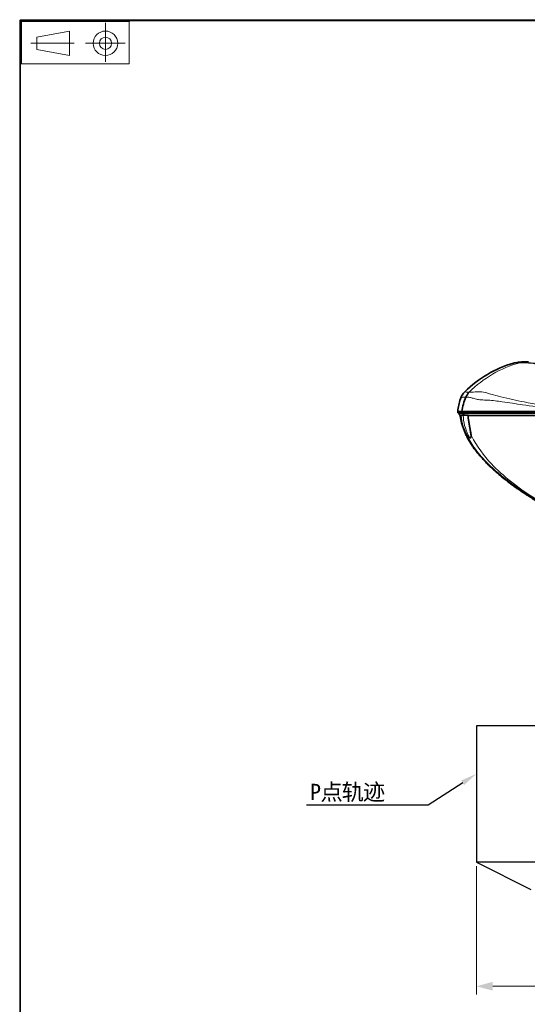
# Model space of a CAD drawing. Header units: millimetres. Extents: x 87 to 4373, y 75 to 3526.
# Tile 2 of 19: x 87 to 1019, y 1270 to 3077. Entities that reach past the tile are written whole.
import ezdxf
from ezdxf import colors
from ezdxf.entities.mleader import LeaderData, LeaderLine
from ezdxf.math import Vec2, Vec3

# ---------------------------------------------------------------- set-up
doc = ezdxf.new("R2010")
doc.units = ezdxf.units.MM
doc.header["$MEASUREMENT"] = 0
doc.layers.get('0').update_dxf_attribs({"lineweight": 18})
doc.layers.add('图层0000', color=7, linetype='Continuous', lineweight=25)
doc.layers.add('图层1', color=7, linetype='Continuous', lineweight=35)
doc.dimstyles.new('线性样式 (GB)', dxfattribs={"dimtxt": 2, "dimasz": 2, "dimexe": 1, "dimexo": 0.5, "dimgap": 0.5, "dimtad": 1, "dimdsep": 46, "dimcen": -2.127267, "dimclrd": 7, "dimclre": 7, "dimclrt": 7, "dimadec": 0, "dimazin": 0, "dimtfac": 0.7, "dimtmove": 0, "dimatfit": 1, "dimfxl": 1, "dimfrac": 2, "dimtolj": 1, "dimtzin": 0, "dimlwd": 18, "dimlwe": 18, "dimarcsym": 0})

# ---------------------------------------------------------------- blocks, each defined once
blk = doc.blocks.new('DimBlk2611')
at = {"layer": '图层0000', "color": 7, "linetype": 'Continuous', "lineweight": 18}
for p, q in [((925.2, 1523.3), (925.2, 1287.9)), ((1925.2, 1523.3), (1925.2, 1287.9)), ((1895.2, 1302.9), (955.2, 1302.9))]:
    blk.add_line(p, q, dxfattribs=at)
at = {"layer": '图层0000', "color": 7, "linetype": 'Continuous', "lineweight": -3}
for points in [[(955.2, 1311), (925.2, 1302.9), (955.2, 1294.9)], [(1895.2, 1294.9), (1925.2, 1302.9), (1895.2, 1311)]]:
    blk.add_solid(points, dxfattribs=at)
at = {"layer": '图层0000', "color": 7, "linetype": 'Continuous', "lineweight": 18, "insert": (1419, 1309.7), "char_height": 30, "attachment_point": 8, "line_spacing_factor": 1.2}
blk.add_mtext('\\T1.500000;\\W1;\\FSimSun|b0|i0;1000', dxfattribs=at)
blk = doc.blocks.new('DrawingBlockBlk82')
at = {"layer": '图层0000', "color": 7, "linetype": 'Continuous', "lineweight": 18}
for p, q in [((87.8, 3077.2), (87.8, 75.8)), ((4372.9, 3077.2), (87.8, 3077.2)), ((4372.1, 3076.5), (88.5, 3076.5)), ((88.5, 3076.5), (88.5, 76.5)), ((4371.4, 3075.8), (89.2, 3075.8)), ((90.4, 3074.5), (288.9, 3074.5)), ((90.4, 3074.5), (90.4, 2997))]:
    blk.add_line(p, q, dxfattribs=at)
blk = doc.blocks.new('DrawingBorderBlk82')
at = {"layer": '图层0000', "color": 7, "linetype": 'Continuous', "lineweight": 18}
for p, q in [((87, 3076.5), (87, 75)), ((4372.1, 3076.5), (87, 3076.5)), ((4371.4, 3075.8), (87.8, 3075.8)), ((87.8, 3075.8), (87.8, 75.8)), ((4370.6, 3075), (88.5, 3075)), ((88.5, 3075), (88.5, 76.5)), ((89.7, 3073.7), (288.1, 3073.7)), ((89.7, 3073.7), (89.7, 2996.3)), ((288.1, 3073.7), (288.1, 2996.3)), ((178.5, 3056.4), (118.5, 3045.1)), ((178.5, 3011.4), (178.5, 3056.4)), ((244.4, 3071.7), (244.4, 3000.1)), ((118.5, 3045.1), (118.5, 3022.6)), ((107.7, 3033.9), (187.2, 3033.9)), ((118.5, 3022.6), (178.5, 3011.4)), ((207.8, 3033.9), (280.7, 3033.9)), ((89.7, 2996.3), (288.1, 2996.3))]:
    blk.add_line(p, q, dxfattribs=at)
for radius in [22.5, 11.2]:
    blk.add_circle((244.4, 3033.9), radius, dxfattribs=at)

msp = doc.modelspace()

# ---------------------------------------------------------------- linework, layer by layer
at = {"layer": '图层0000', "color": 251, "linetype": 'Continuous', "lineweight": 18}
for p, q in [((1006.872, 2447.759), (1018.657, 2449.255)), ((898.464, 2355.276), (898.464, 2358.276))]:
    msp.add_line(p, q, dxfattribs=at)
at = {"layer": '图层0000', "color": 7}
for p, q in [((1925.215, 1780.828), (925.215, 1780.828)), ((925.215, 1780.828), (925.215, 1530.828)), ((1925.215, 1530.828), (925.215, 1530.828)), ((925.215, 1530.828), (1025.215, 1480.828))]:
    msp.add_line(p, q, dxfattribs=at)
at = {"layer": '图层0000', "color": 251, "linetype": 'Continuous', "lineweight": 18}
for centre, radius, start, end in [((1058.048, 2249.086), 205.287, 104.996604, 135.292235), ((1001.766, 2388.343), 59.124, 86.935437, 98.148329), ((1004.095, 2337.894), 109.9, 88.552302, 93.91203), ((1008.789, 2432.669), 15.211, 97.243534, 104.709462), ((1015.184, 2272.568), 176.72, 88.873938, 92.415885), ((899.21, 3169.08), 814.728, 269.523622, 270.064466), ((883.476, 2344.387), 14.9, 23.729049, 27.537893), ((979.076, 2356.489), 82.196, 184.259902, 211.627495), ((1147.221, 2434.8), 260.119, 198.72946, 198.759473), ((997.668, 2355.97), 96.867, 182.853982, 205.212414), ((899.884, 2346.338), 11.362, 20.857406, 25.761666), ((911.764, 2312.477), 2.826, 127.890653, 161.2464), ((884.611, 2314.937), 30.345, 359.565346, 1.029156), ((916.684, 2314.998), 1.753, 189.556155, 246.898636)]:
    msp.add_arc(centre, radius, start, end, dxfattribs=at)
for points, knots in [([(1125.626, 2436.921), (1109.316, 2436.925), (1084.217, 2436.794), (1057.203, 2439.02), (1042.743, 2442.338), (1031.237, 2446.08), (1016.212, 2447.48), (1008.6, 2447.382), (1004.927, 2447.382)], [0, 0, 0, 0, 0.052773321, 0.08135887, 0.083557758, 0.096751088, 0.118739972, 0.140728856, 0.140728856, 0.140728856, 0.140728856]), ([(1122.65, 2445.289), (1104.785, 2445.293), (1079.842, 2445.244), (1053.838, 2445.613), (1042.661, 2446.093), (1038.503, 2446.339), (1028.323, 2447.12), (1017.085, 2447.805), (1010.359, 2447.759), (1006.872, 2447.759)], [0, 0, 0, 0, 0.058415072, 0.08136385, 0.08136385, 0.091795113, 0.093881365, 0.112657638, 0.133519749, 0.133519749, 0.133519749, 0.133519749]), ([(912.149, 2393.504), (909.288, 2393.585), (904.626, 2393.499), (904.322, 2394.459), (904.209, 2394.348)], [0, 0, 0, 0, 0.0174807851, 0.0276552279, 0.0276552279, 0.0276552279, 0.0276552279]), ([(912.149, 2393.504), (915.184, 2393.586), (919.753, 2393.514), (930.912, 2394.777), (940.603, 2393.075), (954.322, 2389.233), (964.111, 2386.574), (984.74, 2381.307), (1018.726, 2373.664), (1058.47, 2368.154), (1084.212, 2367.499), (1090.449, 2367.407)], [0, 0, 0, 0, 0.017700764, 0.025746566, 0.04022901, 0.051493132, 0.070803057, 0.070803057, 0.115859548, 0.180225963, 0.20084017, 0.20084017, 0.20084017, 0.20084017]), ([(895.757, 2381.015), (895.963, 2381.638), (897.864, 2383.902), (902.624, 2384.381), (905.953, 2384.502)], [0.1840030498, 0.1840030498, 0.1840030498, 0.1840030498, 0.192602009, 0.2125263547, 0.2125263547, 0.2125263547, 0.2125263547]), ([(1090.519, 2364.466), (1080.04, 2364.364), (1053.411, 2364.838), (1014.333, 2369.462), (976.847, 2375.407), (952.898, 2378.49), (938.135, 2379.138), (931.802, 2379.323), (924.809, 2380.526), (919.157, 2382.295), (912.045, 2384.225), (908.131, 2384.423), (905.953, 2384.502)], [0.00508915, 0.00508915, 0.00508915, 0.00508915, 0.039317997, 0.091741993, 0.13105999, 0.157271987, 0.163824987, 0.175292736, 0.176930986, 0.186760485, 0.196589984, 0.209695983, 0.209695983, 0.209695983, 0.209695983]), ([(900.126, 2354.353), (903.841, 2354.361), (908.871, 2354.369), (920.247, 2354.385), (925.416, 2354.391), (936.801, 2354.398), (959.147, 2354.4), (980.595, 2354.386), (1029.475, 2354.361), (1061.901, 2354.354), (1094.231, 2354.353)], [0, 0, 0, 0, 0.02313257, 0.024784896, 0.039655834, 0.039655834, 0.059483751, 0.105748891, 0.105748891, 0.211497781, 0.211497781, 0.211497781, 0.211497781]), ([(910.522, 2350.383), (911.494, 2340.568), (913.82, 2330.942), (915.694, 2318.897), (916.053, 2316.017), (915.996, 2313.386)], [0, 0, 0, 0, 0.029608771, 0.029608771, 0.0394783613, 0.0394783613, 0.0394783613, 0.0394783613]), ([(910.029, 2314.707), (910.673, 2313.466), (911.94, 2311.283), (913.896, 2310.165), (914.851, 2311.767), (914.945, 2313.467), (914.955, 2314.707)], [0, 0, 0, 0, 0.0043391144, 0.0078104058, 0.0095460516, 0.0138851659, 0.0138851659, 0.0138851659, 0.0138851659]), ([(1076.921, 2172.681), (1045.308, 2189.623), (999.998, 2216.084), (958.651, 2250.268), (938.379, 2270.239), (924.1, 2286.155), (912.802, 2304.611), (909.088, 2313.386)], [0, 0, 0, 0, 0.120108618, 0.172656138, 0.172656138, 0.210190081, 0.240217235, 0.240217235, 0.240217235, 0.240217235]), ([(915.996, 2313.386), (915.909, 2311.412), (915.335, 2308.341), (911.909, 2309.622), (910.041, 2311.975), (909.088, 2313.386)], [0, 0, 0, 0, 0.0075636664, 0.0118857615, 0.0172883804, 0.0172883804, 0.0172883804, 0.0172883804]), ([(915.996, 2313.386), (926.562, 2293.694), (938.806, 2276.982), (963.674, 2250.408), (1002.036, 2216.148), (1045.727, 2189.624), (1076.942, 2172.681)], [0, 0, 0, 0, 0.068577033, 0.068577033, 0.121914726, 0.243829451, 0.243829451, 0.243829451, 0.243829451])]:
    msp.add_open_spline(points, degree=3, knots=knots, dxfattribs=at)
at = {"layer": '图层1', "color": 7, "linetype": 'Continuous', "lineweight": 35}
for p, q in [((1010.841, 2449.374), (1020.549, 2449.374)), ((890.931, 2358.276), (898.464, 2358.276)), ((890.931, 2358.276), (890.931, 2355.276)), ((890.931, 2355.276), (898.464, 2355.276)), ((895.366, 2350.383), (897.107, 2350.383)), ((902.787, 2351.276), (896.688, 2351.276)), ((898.464, 2358.276), (1092.511, 2358.276)), ((1094.662, 2355.276), (898.464, 2355.276)), ((910.117, 2351.276), (902.787, 2351.276)), ((1038.045, 2350.383), (910.522, 2350.383))]:
    msp.add_line(p, q, dxfattribs=at)
for centre, radius, start, end in [((1051.406, 2246.387), 208.709, 106.140712, 134.851671), ((999.468, 2425.698), 22.028, 97.491016, 106.027826), ((932.473, 2935.341), 491.999, 277.489122, 278.79934), ((1010.841, 2429.373), 20.001, 90.000027, 98.933288), ((927.307, 2370.361), 33.3, 133.918699, 161.34413), ((933.111, 2372.442), 29.715, 134.863613, 156.055833), ((999.283, 2347.159), 108.921, 161.890535, 174.141776), ((994.76, 2344.961), 97.212, 155.999402, 172.127534), ((892.741, 2354.776), 0.5, 90.00756, 232.37534), ((886.184, 2346.723), 9.885, 21.733632, 50.782868), ((897.107, 2350.257), 0.127, 85.624799, 89.95577), ((895.891, 2366.334), 15.998, 274.39491, 288.32485), ((900.428, 2354.768), 0.513, 98.031492, 234.009658), ((894.506, 2346.803), 9.412, 28.37706, 53.333598), ((897.771, 2346.029), 12.792, 20.532245, 24.202135), ((910.278, 2351.304), 0.948, 236.237344, 283.67605), ((910.522, 2349.845), 0.539, 89.993055, 92.122827)]:
    msp.add_arc(centre, radius, start, end, dxfattribs=at)
msp.add_open_spline([(993.384, 2446.869), (993.385, 2446.869), (993.385, 2446.869), (993.386, 2446.869)], degree=3, dxfattribs=at)
for points, knots in [([(895.366, 2350.384), (896.978, 2339.04), (905.637, 2314.398), (920.952, 2289.25), (939.417, 2267.403), (965.083, 2242.768), (992.693, 2221.756), (1019.95, 2203.064), (1054.469, 2182.441), (1072.422, 2172.911)], [0.000540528, 0.000540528, 0.000540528, 0.082886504, 0.188043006, 0.299572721, 0.405145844, 0.575178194, 0.678306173, 0.836243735, 0.995543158, 0.995543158, 0.995543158]), ([(909.748, 2350.516), (910.446, 2342.994), (913.015, 2329.412), (914.498, 2320.843), (914.922, 2316.855), (914.951, 2315.477)], [0.014359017, 0.014359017, 0.014359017, 0.412711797, 0.754856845, 0.906785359, 1, 1, 1])]:
    msp.add_open_spline(points, degree=2, knots=knots, dxfattribs=at)

# ---------------------------------------------------------------- block references
for name in ['DrawingBorderBlk82', 'DrawingBlockBlk82']:
    msp.add_blockref(name, (0, 0))

# ---------------------------------------------------------------- texts
at = {"layer": '图层0000', "color": 7, "linetype": 'Continuous', "lineweight": -3, "insert": (619.681, 1641.129), "char_height": 30, "attachment_point": 7}
msp.add_mtext('{\\fSimSun|b0|i0|c0|p0;\\T0.95000;P点轨迹}', dxfattribs=at)

# ---------------------------------------------------------------- dimensions: what is measured, and where the dimension line sits
at = {"layer": '图层0000', "color": 7, "linetype": 'Continuous', "lineweight": -3}
dim = msp.add_linear_dim(base=(925.215, 1302.918), p1=(1925.215, 1530.828), p2=(925.215, 1530.828), angle=180, text='\\T1.25;\\W1;\\FSimSun;<>', dimstyle='线性样式 (GB)', override={"dimscale": 1, "dimtxt": 30, "dimasz": 30, "dimexe": 15, "dimexo": 7.5, "dimgap": 7.5, "dimtad": 1, "dimtih": 0, "dimtoh": 0, "dimdec": 2, "dimlfac": 1, "dimrnd": 0, "dimzin": 8, "dimdsep": 46, "dimlunit": 2, "dimpost": '<>', "dimtxsty": 'Standard', "dimsah": 0, "dimtsz": 0, "dimcen": -31.909007, "dimdle": 0, "dimse1": 0, "dimse2": 0, "dimsd1": 0, "dimsd2": 0, "dimclrd": 7, "dimclre": 7, "dimclrt": 7, "dimaunit": 0, "dimadec": 0, "dimazin": 2, "dimtol": 0, "dimlim": 0, "dimtp": 0, "dimtm": 0, "dimtfac": 0.7, "dimtdec": 2, "dimtix": 0, "dimtofl": 1, "dimtmove": 0, "dimatfit": 3, "dimtfillclr": 0, "dimfrac": 2, "dimtzin": 0, "dimlwd": 18, "dimlwe": 18}, dxfattribs=at)
dim.commit()
dim.dimension.update_dxf_attribs({"geometry": 'DimBlk2611', "text_midpoint": (1419.031, 1302.918), "dimtype": 160})

# ---------------------------------------------------------------- leaders
ml = msp.add_multileader_mtext('Standard', dxfattribs=at)
ml.set_content('')
ml.set_leader_properties(color=7)
ml.build(insert=Vec2(0, 0))
ml.multileader.update_dxf_attribs({"text_right_attachment_type": 6, "dogleg_length": 223.251, "arrow_head_size": 30})
ctx = ml.context
ctx.base_point, ctx.char_height, ctx.arrow_head_size, ctx.landing_gap_size = Vec3(-88.283, -57.397), 2.7, 30, 15
ctx.right_attachment = 6
notes = []
notes.append((ctx, [(0, (1, 1, 0), (836.932, 1635.443), (-1, 0), 223.251, [(0, [(925.215, 1692.84)], 0, [])])]))
ctx.mtext, ml.multileader.dxf.content_type = None, 0
for ctx, leaders in notes:
    for number, flags, end, landing, length, lines in leaders:
        leader = LeaderData()
        leader.index, (leader.has_last_leader_line, leader.has_dogleg_vector, leader.attachment_direction) = number, flags
        leader.last_leader_point, leader.dogleg_vector, leader.dogleg_length = Vec3(end), Vec3(landing), length
        for number, points, colour, breaks in lines:
            line = LeaderLine()
            line.index, line.vertices, line.color, line.breaks = number, Vec3.list(points), colors.encode_raw_color(colour), breaks
            leader.lines.append(line)
        ctx.leaders.append(leader)

doc.saveas('drawing.dxf')
